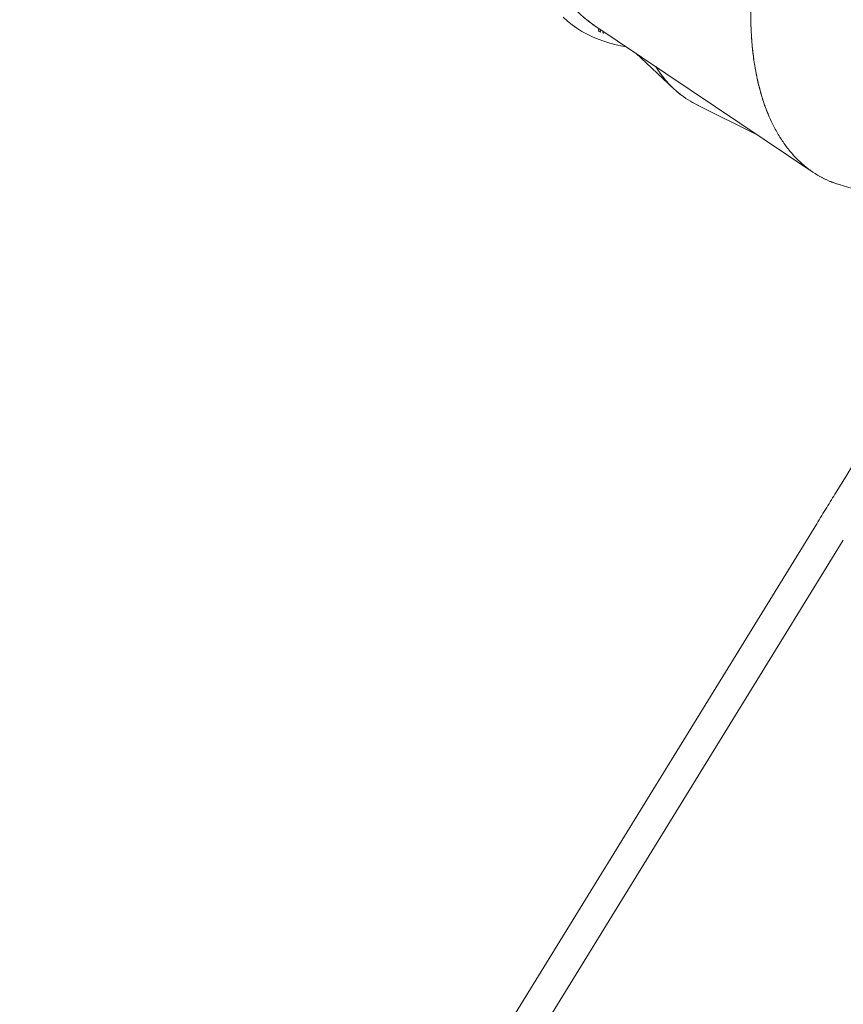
# Model space of a CAD drawing. Extents: x 5459245 to 5462690, y 5971016 to 5972523.
# Tile 38 of 136: x 5462440.856 to 5462441.74, y 5972212.145 to 5972213.203. Entities that reach past the tile are written whole.
import ezdxf

# ---------------------------------------------------------------- set-up
doc = ezdxf.new("R2010")
doc.units = 0
doc.layers.add('A_MAŁA ARCHITEKTURA', color=195, linetype='CONTINUOUS', lineweight=9)

# ---------------------------------------------------------------- blocks, each defined once
blk = doc.blocks.new('MEGA')
at = {"layer": 'A_MAŁA ARCHITEKTURA'}
for p, q in [((5462442.8038, 5972219.1061), (5462442.7923, 5972218.8218)), ((5462442.8016, 5972219.0507), (5462442.7904, 5972218.9963)), ((5462442.7887, 5972218.9653), (5462442.7952, 5972218.8937)), ((5462442.7956, 5972218.7909), (5462442.8667, 5972218.5154)), ((5462442.4728, 5972218.6205), (5462439.6789, 5972218.6205)), ((5462439.6789, 5972218.587), (5462442.4728, 5972218.587))]:
    blk.add_line(p, q, dxfattribs=at)
at = {"layer": 'A_MAŁA ARCHITEKTURA', "flags": 128}
for points in [[(5462442.7934, 5972219.1374), (5462442.7923, 5972219.1312), (5462442.7916, 5972219.125), (5462442.7912, 5972219.1187), (5462442.7911, 5972219.1124), (5462442.7914, 5972219.106), (5462442.7921, 5972219.0995), (5462442.7931, 5972219.0931), (5462442.7944, 5972219.0866), (5462442.7961, 5972219.0801), (5462442.7981, 5972219.0735), (5462442.8004, 5972219.067), (5462442.8021, 5972219.0629)], [(5462442.8035, 5972219.0981), (5462442.8031, 5972219.0981), (5462442.8021, 5972219.0979), (5462442.8013, 5972219.0975), (5462442.8008, 5972219.097), (5462442.8007, 5972219.0963)]]:
    blk.add_lwpolyline(points, dxfattribs=at)
at = {"layer": 'A_MAŁA ARCHITEKTURA'}
for centre, radius, start, end in [((5462442.9257, 5972219.1146), 0.1263, 188.3023, 190.0617), ((5462442.9271, 5972219.118), 0.127, 189.1733, 190.0592), ((5462442.927, 5972219.118), 0.1269, 189.1732, 189.9557), ((5462442.8046, 5972219.0969), 0.00278, 198.022, 241.9334), ((5462442.8047, 5972219.0967), 0.00276, 197.9838, 241.0542), ((5462442.8042, 5972219.0935), 0.00305, 199.1842, 249.7394)]:
    blk.add_arc(centre, radius, start, end, dxfattribs=at)
for points, knots in [([(5462443.1907, 5972219.253), (5462443.1885, 5972219.2533), (5462443.1839, 5972219.254), (5462443.1769, 5972219.2549), (5462443.17, 5972219.2557), (5462443.1632, 5972219.2565), (5462443.1567, 5972219.2572), (5462443.1504, 5972219.2578), (5462443.1441, 5972219.2583), (5462443.1379, 5972219.2588), (5462443.1317, 5972219.2592), (5462443.1256, 5972219.2595), (5462443.1197, 5972219.2598), (5462443.1139, 5972219.2601), (5462443.1044, 5972219.2604), (5462443.0914, 5972219.2606), (5462443.0753, 5972219.2604), (5462443.0599, 5972219.2599), (5462443.0442, 5972219.2589), (5462443.0278, 5972219.2574), (5462443.011, 5972219.2554), (5462442.9947, 5972219.2529), (5462442.9789, 5972219.2499), (5462442.9636, 5972219.2464), (5462442.9486, 5972219.2425), (5462442.9343, 5972219.2381), (5462442.92, 5972219.233), (5462442.9057, 5972219.2272), (5462442.8915, 5972219.2205), (5462442.8784, 5972219.2133), (5462442.8662, 5972219.2056), (5462442.855, 5972219.1974), (5462442.8448, 5972219.1887), (5462442.8357, 5972219.1796), (5462442.8276, 5972219.1701), (5462442.8207, 5972219.1601), (5462442.8149, 5972219.1499), (5462442.8103, 5972219.1393), (5462442.8069, 5972219.1285), (5462442.8046, 5972219.1174), (5462442.8041, 5972219.1099), (5462442.8038, 5972219.1061)], [0, 0, 0, 0, 0.011332, 0.023248, 0.035104, 0.046517, 0.057489, 0.068018, 0.078611, 0.089378, 0.099925, 0.11025, 0.120353, 0.130236, 0.140245, 0.169371, 0.19753, 0.224721, 0.250945, 0.282177, 0.314113, 0.345267, 0.375638, 0.406975, 0.438679, 0.469853, 0.500498, 0.536369, 0.572335, 0.60784, 0.643202, 0.679212, 0.714937, 0.750378, 0.786142, 0.821935, 0.857587, 0.89318, 0.928912, 0.964638, 1, 1, 1, 1]), ([(5462442.8038, 5972219.1047), (5462442.804, 5972219.108), (5462442.8043, 5972219.1152), (5462442.8063, 5972219.1258), (5462442.8083, 5972219.1337), (5462442.81, 5972219.1377), (5462442.8102, 5972219.1381)], [0, 0, 0, 0, 0.291331, 0.624039, 0.956627, 1, 1, 1, 1]), ([(5462443.1236, 5972219.0432), (5462443.1194, 5972219.0426), (5462443.1113, 5972219.0413), (5462443.0996, 5972219.0393), (5462443.0884, 5972219.0371), (5462443.077, 5972219.0348), (5462443.0653, 5972219.0322), (5462443.0536, 5972219.0293), (5462443.0431, 5972219.0266), (5462443.0338, 5972219.0239), (5462443.0259, 5972219.0216), (5462443.0182, 5972219.0193), (5462443.0108, 5972219.0169), (5462443.0035, 5972219.0145), (5462442.9965, 5972219.012), (5462442.9896, 5972219.0095), (5462442.9809, 5972219.0063), (5462442.9705, 5972219.0021), (5462442.9586, 5972218.9971), (5462442.9471, 5972218.9919), (5462442.9362, 5972218.9866), (5462442.9256, 5972218.9812), (5462442.9154, 5972218.9756), (5462442.9056, 5972218.9699), (5462442.8963, 5972218.9641), (5462442.8874, 5972218.9583), (5462442.879, 5972218.9524), (5462442.8691, 5972218.9451), (5462442.8582, 5972218.9362), (5462442.8466, 5972218.9257), (5462442.8361, 5972218.915), (5462442.8266, 5972218.9041), (5462442.8182, 5972218.893), (5462442.811, 5972218.8818), (5462442.8049, 5972218.8704), (5462442.7999, 5972218.859), (5462442.7962, 5972218.8475), (5462442.7936, 5972218.836), (5462442.7922, 5972218.8246), (5462442.7921, 5972218.8132), (5462442.7931, 5972218.8019), (5462442.7948, 5972218.7946), (5462442.7956, 5972218.7909)], [0, 0, 0, 0, 0.021397, 0.041159, 0.059285, 0.079279, 0.100059, 0.119873, 0.141168, 0.155678, 0.169933, 0.183933, 0.197677, 0.211165, 0.224398, 0.237376, 0.250098, 0.274428, 0.298304, 0.321727, 0.344696, 0.367213, 0.390613, 0.413071, 0.435258, 0.457174, 0.478819, 0.500193, 0.536513, 0.572356, 0.607726, 0.643316, 0.679262, 0.714914, 0.750274, 0.786186, 0.821948, 0.857563, 0.893189, 0.928925, 0.964647, 1, 1, 1, 1]), ([(5462442.8199, 5972218.8949), (5462442.8215, 5972218.8972), (5462442.8251, 5972218.9023), (5462442.8317, 5972218.9101), (5462442.8395, 5972218.9185), (5462442.8479, 5972218.9269), (5462442.857, 5972218.9351), (5462442.8656, 5972218.9422), (5462442.8733, 5972218.9482), (5462442.8801, 5972218.9532), (5462442.8873, 5972218.9582), (5462442.8947, 5972218.9631), (5462442.9025, 5972218.968), (5462442.911, 5972218.9731), (5462442.9205, 5972218.9784), (5462442.9309, 5972218.9839), (5462442.9418, 5972218.9893), (5462442.9532, 5972218.9947), (5462442.9648, 5972218.9998), (5462442.9749, 5972219.0039), (5462442.9834, 5972219.0072), (5462442.9903, 5972219.0098), (5462442.9975, 5972219.0124), (5462443.0048, 5972219.0149), (5462443.0124, 5972219.0174), (5462443.0201, 5972219.0199), (5462443.028, 5972219.0223), (5462443.0365, 5972219.0247), (5462443.0456, 5972219.0272), (5462443.0555, 5972219.0298), (5462443.0655, 5972219.0322), (5462443.0754, 5972219.0344), (5462443.0854, 5972219.0365), (5462443.0957, 5972219.0386), (5462443.1059, 5972219.0404), (5462443.1149, 5972219.0419), (5462443.1228, 5972219.0431), (5462443.1304, 5972219.0442), (5462443.1383, 5972219.0452), (5462443.146, 5972219.0462), (5462443.1565, 5972219.0473), (5462443.1654, 5972219.0482), (5462443.1727, 5972219.0488), (5462443.1756, 5972219.049), (5462443.1788, 5972219.0492), (5462443.1811, 5972219.0494), (5462443.1825, 5972219.0495)], [0, 0, 0, 0, 0.027644, 0.063342, 0.099386, 0.13578, 0.172523, 0.208595, 0.231893, 0.255417, 0.279165, 0.303138, 0.327337, 0.351762, 0.38084, 0.410456, 0.44061, 0.471303, 0.502534, 0.531979, 0.548934, 0.566184, 0.583729, 0.601569, 0.619704, 0.638135, 0.65686, 0.675881, 0.697587, 0.720057, 0.743291, 0.765809, 0.787447, 0.81031, 0.834399, 0.854621, 0.869844, 0.88644, 0.904409, 0.921279, 0.937251, 0.97239, 0.979292, 0.984845, 0.991141, 1, 1, 1, 1]), ([(5462442.7889, 5972218.9639), (5462442.7886, 5972218.9672), (5462442.788, 5972218.9743), (5462442.7886, 5972218.9852), (5462442.7902, 5972218.9964), (5462442.7932, 5972219.0075), (5462442.7966, 5972219.017), (5462442.7994, 5972219.0227), (5462442.8005, 5972219.0248)], [0, 0, 0, 0, 0.1602154, 0.3435291, 0.5269369, 0.7101816, 0.8927744, 1, 1, 1, 1]), ([(5462442.8005, 5972219.0248), (5462442.7999, 5972219.0235), (5462442.7973, 5972219.0187), (5462442.7941, 5972219.0102), (5462442.7908, 5972218.9991), (5462442.7889, 5972218.9879), (5462442.788, 5972218.9766), (5462442.7885, 5972218.9691), (5462442.7887, 5972218.9653)], [0, 0, 0, 0, 0.065438, 0.2523716, 0.4393666, 0.6269388, 0.8144366, 1, 1, 1, 1]), ([(5462442.796, 5972218.7895), (5462442.7952, 5972218.7928), (5462442.7934, 5972218.7997), (5462442.7923, 5972218.8105), (5462442.792, 5972218.8186), (5462442.7924, 5972218.8229), (5462442.7924, 5972218.8234)], [0, 0, 0, 0, 0.291342, 0.624061, 0.956661, 1, 1, 1, 1]), ([(5462442.7692, 5972218.6204), (5462442.7672, 5972218.6204), (5462442.7634, 5972218.6204), (5462442.7576, 5972218.6204), (5462442.752, 5972218.6204), (5462442.7465, 5972218.6204), (5462442.7411, 5972218.6204), (5462442.7336, 5972218.6204), (5462442.7241, 5972218.6203), (5462442.7122, 5972218.6203), (5462442.7005, 5972218.6203), (5462442.6889, 5972218.6203), (5462442.6786, 5972218.6203), (5462442.6696, 5972218.6203), (5462442.6617, 5972218.6203), (5462442.6546, 5972218.6203), (5462442.6483, 5972218.6203), (5462442.6423, 5972218.6203), (5462442.6354, 5972218.6203), (5462442.627, 5972218.6203), (5462442.6168, 5972218.6203), (5462442.6052, 5972218.6203), (5462442.5924, 5972218.6203), (5462442.5783, 5972218.6203), (5462442.5632, 5972218.6204), (5462442.5472, 5972218.6204), (5462442.5303, 5972218.6204), (5462442.5122, 5972218.6205), (5462442.4929, 5972218.6205), (5462442.4796, 5972218.6205), (5462442.4728, 5972218.6205)], [0, 0, 0, 0, 0.0202, 0.039924, 0.059218, 0.078085, 0.096523, 0.114534, 0.1553, 0.193698, 0.236329, 0.275617, 0.311569, 0.340851, 0.367477, 0.391449, 0.412767, 0.431785, 0.452394, 0.482473, 0.516864, 0.555572, 0.5986, 0.645952, 0.697635, 0.750339, 0.806912, 0.867369, 0.931726, 1, 1, 1, 1])]:
    blk.add_open_spline(points, degree=3, knots=knots, dxfattribs=at)

msp = doc.modelspace()

# ---------------------------------------------------------------- block references
at = {"layer": 'A_MAŁA ARCHITEKTURA', "color": 6, "rotation": 58.39971502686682}
msp.add_blockref('MEGA', (7686859.5945, -1809666.1669), dxfattribs=at)

doc.saveas('drawing.dxf')
